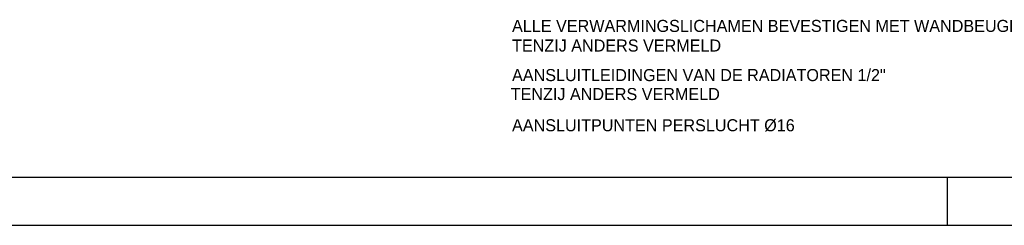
# Model space of a CAD drawing. Extents: x -39327 to 109237, y 358172 to 442272.
# Tile 56 of 96: x 69030 to 89413, y 358172 to 362433. Entities that reach past the tile are written whole.
import ezdxf

# ---------------------------------------------------------------- set-up
doc = ezdxf.new("R2010")
doc.units = 0
doc.header["$LTSCALE"] = 100
for name, color, linetype in [('00KAD025', 2, 'CONTINUOUS'), ('00KAD070', 5, 'CONTINUOUS'), ('WM521---', 1, 'CONTINUOUS')]:
    doc.layers.add(name, color=color, linetype=linetype)
doc.styles.add('BURO-025', font='BUROFONT.shx', dxfattribs={"height": 250})

msp = doc.modelspace()

# ---------------------------------------------------------------- linework, layer by layer
at = {"layer": '00KAD025', "linetype": 'CONTINUOUS'}
for p, q in [((88237.4, 358171.9), (88237.4, 359171.9)), ((-39327.3, 358171.9), (109237.4, 358171.9))]:
    msp.add_line(p, q, dxfattribs=at)
at = {"layer": '00KAD070', "linetype": 'CONTINUOUS'}
msp.add_line((-38327.3, 359171.9), (108237.4, 359171.9), dxfattribs=at)

# ---------------------------------------------------------------- texts
at = {"layer": 'WM521---', "color": 2, "style": 'BURO-025'}
for s, p in [('ALLE VERWARMINGSLICHAMEN BEVESTIGEN MET WANDBEUGELS', (79222.5, 362178.1)), ('TENZIJ ANDERS VERMELD', (79222.5, 361771.8)), ('AANSLUITLEIDINGEN VAN DE RADIATOREN 1/2"', (79222.5, 361159.5)), ('TENZIJ ANDERS VERMELD', (79195.7, 360766.6)), ('AANSLUITPUNTEN PERSLUCHT %%C16', (79222.5, 360120.1))]:
    msp.add_text(s, height=250, dxfattribs=at).set_placement(p)

doc.saveas('drawing.dxf')
